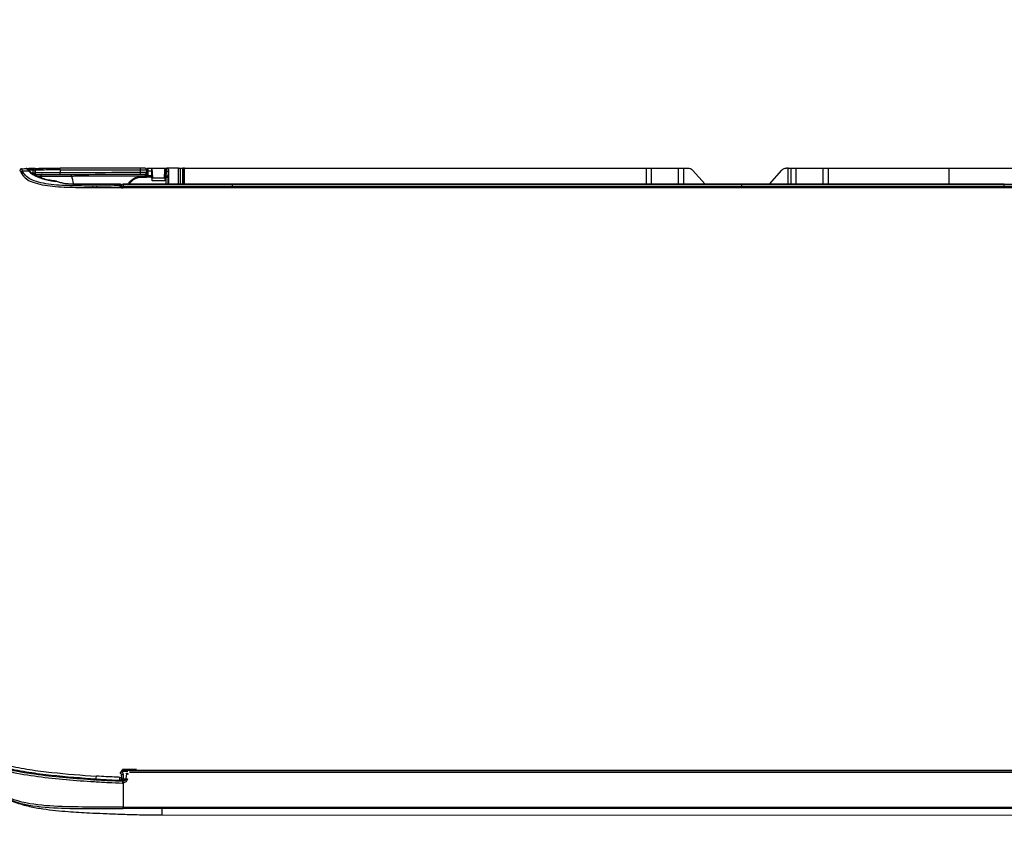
# Model space of a CAD drawing. Header units: millimetres. Extents: x -424979 to 718034, y -72486 to 344972.
# Tile 15 of 256: x 413169 to 414088, y 1553 to 2315. Entities that reach past the tile are written whole.
import ezdxf
from ezdxf import colors
from ezdxf.entities.mleader import LeaderData, LeaderLine
from ezdxf.math import Vec2, Vec3

# ---------------------------------------------------------------- set-up
doc = ezdxf.new("R2010")
doc.units = ezdxf.units.MM
doc.header["$MEASUREMENT"] = 0
doc.layers.add('IS_KLIM Opis_Średnice', color=7, linetype='Continuous', lineweight=9)
doc.layers.add('IS_KLIM_urządzenia', color=3, linetype='Continuous')

# ---------------------------------------------------------------- blocks, each defined once
blk = doc.blocks.new('G$CFEA986A8')
at = {"layer": 'IS_KLIM_urządzenia', "linetype": 'Continuous'}
for p, q in [((53.93, 200.11), (53.93, 200.96)), ((53.93, 199.16), (53.93, 200.11)), ((54.23, 201.26), (55.52, 201.26)), ((54.24, 200.26), (54.24, 199.31)), ((55.48, 200.26), (54.24, 200.26)), ((55.51, 198.89), (55.48, 200.26)), ((55.52, 201.26), (55.54, 201.26)), ((55.54, 201.26), (55.69, 198.26)), ((55.54, 201.26), (59.6, 201.26)), ((59.62, 201.26), (60.17, 201.26)), ((60.06, 200.26), (59.65, 200.26)), ((64.28, 201.26), (65.29, 201.26)), ((65.09, 201.06), (65.09, 200.26)), ((65.09, 200.26), (65.09, 196.29)), ((65.49, 201.26), (65.29, 201.26)), ((65.29, 200.27), (65.29, 201.26)), ((65.29, 200.27), (65.49, 200.27)), ((65.29, 196.29), (65.29, 200.27)), ((65.49, 201.26), (209.47, 201.26)), ((65.49, 201.26), (65.49, 200.27)), ((65.49, 200.27), (65.5, 196.29)), ((65.69, 200.26), (65.69, 201.06)), ((65.7, 196.29), (65.69, 200.26)), ((209.47, 196.29), (209.47, 201.26)), ((209.47, 201.26), (210.97, 201.26)), ((210.97, 201.26), (210.97, 196.29)), ((210.97, 201.26), (219.47, 201.26)), ((219.47, 196.29), (219.47, 201.26)), ((219.47, 201.26), (220.97, 201.26)), ((220.97, 201.26), (220.97, 196.29)), ((220.97, 201.26), (222.34, 201.26)), ((223.82, 200.61), (227.77, 196.29)), ((247.78, 196.29), (251.6, 200.59)), ((253.61, 201.26), (253.09, 201.26)), ((255.91, 201.26), (264.42, 201.26)), ((303.61, 201.26), (507.43, 201.26)), ((46.54, 196.29), (46.54, 196.24)), ((80.5, 196.29), (80.5, 196.24)), ((80.5, 196.24), (80.5, 195.58)), ((239.13, 196.24), (239.13, 196.29)), ((320.84, 196.24), (320.84, 196.29)), ((320.84, 195.58), (320.84, 196.24)), ((46.54, 195.58), (46.54, 195.13)), ((80.5, 195.58), (80.5, 195.13)), ((239.13, 195.13), (239.13, 195.58)), ((278.23, 195.58), (278.23, 195.13)), ((320.84, 195.13), (320.84, 195.58)), ((46.34, 14.13), (46.34, 14)), ((50.7, 14.13), (46.34, 14.13)), ((46.52, 13.99), (46.52, 13.96)), ((46.52, 13.96), (921.55, 13.84)), ((46.52, 13.51), (46.52, 13.96)), ((48, 13.51), (46.52, 13.51)), ((47.59, 12.8), (47.38, 11.3)), ((48.58, 13.7), (919.48, 13.58)), ((919.48, 13.06), (48.58, 13.18)), ((46.54, 9.92), (46.54, 2.46)), ((46.64, 11.21), (47.36, 11.21)), ((46.64, 11.21), (46.64, 10.75)), ((47.11, 10.75), (46.64, 10.75)), ((58.73, 0), (909.33, -0.12)), ((58.74, 2.46), (909.33, 2.34)), ((909.33, 1.87), (58.74, 1.98)), ((58.74, 0), (58.74, 1.98))]:
    blk.add_line(p, q, dxfattribs=at)
for points in [[(37.64, 10.75, 0), (37.64, 10.76, 0), (37.64, 10.76, 0), (37.64, 10.77, 0), (37.64, 10.78, 0), (37.64, 10.79, 0), (37.64, 10.8, 0), (37.64, 10.81, 0), (37.64, 10.82, 0), (37.64, 10.83, 0), (37.64, 10.84, 0), (37.64, 10.84, 0), (37.65, 10.85, 0), (37.65, 10.86, 0), (37.65, 10.87, 0), (37.65, 10.88, 0), (37.65, 10.89, 0), (37.65, 10.9, 0), (37.65, 10.91, 0), (37.65, 10.92, 0), (37.65, 10.92, 0), (37.65, 10.93, 0), (37.65, 10.94, 0), (37.65, 10.95, 0), (37.65, 10.96, 0), (37.65, 10.97, 0), (37.65, 10.98, 0), (37.65, 10.99, 0), (37.65, 11, 0), (37.65, 11, 0), (37.65, 11.01, 0), (37.65, 11.02, 0), (37.65, 11.03, 0), (37.65, 11.04, 0), (37.65, 11.05, 0), (37.65, 11.06, 0), (37.65, 11.07, 0), (37.65, 11.08, 0), (37.65, 11.08, 0), (37.65, 11.09, 0), (37.65, 11.1, 0), (37.65, 11.11, 0), (37.65, 11.12, 0), (37.65, 11.13, 0), (37.66, 11.14, 0), (37.66, 11.15, 0), (37.66, 11.16, 0), (37.66, 11.16, 0), (37.66, 11.17, 0), (37.66, 11.18, 0), (37.66, 11.19, 0)], [(37.72, 10.74, 0), (37.72, 10.75, 0), (37.72, 10.76, 0), (37.72, 10.77, 0), (37.72, 10.78, 0), (37.72, 10.79, 0), (37.72, 10.79, 0), (37.72, 10.8, 0), (37.72, 10.81, 0), (37.72, 10.82, 0), (37.72, 10.83, 0), (37.73, 10.84, 0), (37.73, 10.85, 0), (37.73, 10.86, 0), (37.73, 10.87, 0), (37.73, 10.87, 0), (37.73, 10.88, 0), (37.73, 10.89, 0), (37.73, 10.9, 0), (37.73, 10.91, 0), (37.73, 10.92, 0), (37.73, 10.93, 0), (37.73, 10.94, 0), (37.73, 10.95, 0), (37.73, 10.95, 0), (37.73, 10.96, 0), (37.73, 10.97, 0), (37.73, 10.98, 0), (37.73, 10.99, 0), (37.73, 11, 0), (37.73, 11.01, 0), (37.73, 11.02, 0), (37.73, 11.03, 0), (37.73, 11.03, 0), (37.73, 11.04, 0), (37.73, 11.05, 0), (37.73, 11.06, 0), (37.73, 11.07, 0), (37.73, 11.08, 0), (37.73, 11.09, 0), (37.73, 11.1, 0), (37.73, 11.11, 0), (37.73, 11.11, 0), (37.73, 11.12, 0), (37.73, 11.13, 0), (37.74, 11.14, 0), (37.74, 11.15, 0), (37.74, 11.16, 0), (37.74, 11.17, 0), (37.74, 11.18, 0), (37.74, 11.19, 0)]]:
    blk.add_polyline3d(points, dxfattribs=at)
at = {"layer": 'IS_KLIM_urządzenia', "linetype": 'Continuous', "extrusion": (0, 0, -1)}
for centre, radius, start, end in [((-18.69, 199.74), 0.5, 182.0496, 269.8), ((-54.23, 200.96), 0.3, 0, 90), ((-222.34, 199.26), 2, 90, 137.5532), ((-253.09, 199.26), 2, 41.5986, 90), ((-45.54, 195.79), 0.5, 90, 180), ((-46.54, 195.79), 0.5, 0, 90), ((-46.64, 11.25), 0.5, 270, 357), ((-46.39, 11.44), 1, 188, 264.2856), ((-46.39, 11.42), 1.5, 188, 264.2856)]:
    blk.add_arc(centre, radius, start, end, dxfattribs=at)
at = {"layer": 'IS_KLIM_urządzenia', "linetype": 'Continuous'}
for centre, radius, start, end in [((18.72, 200.56), 0.5, 357.7294, 89), ((65.29, 201.06), 0.2, 90, 179.94), ((65.49, 201.06), 0.2, 0.06, 90), ((25.66, 196.65), 0.5, 72.0675, 83.6302), ((48.11, 12.87), 0.5, 160.3327, 163.928), ((45.54, 11.27), 0.5, 267.736, 0)]:
    blk.add_arc(centre, radius, start, end, dxfattribs=at)
for centre, major_axis, ratio, start_param, end_param in [((14.93, 200.53), (-0.026, 0.499), 0.9983, 0, 1.502362), ((15.36, 199.79), (0.457, 0.203), 0.909388, 1.232542, 2.687909), ((16.45, 200.61), (0.144, 0.479), 0.997743, 0.012939, 0.345034), ((16.95, 200.59), (-0.009, -0.5), 0.866632, 1.552217, 3.141593), ((17.2, 199.87), (0.375, 0.331), 0.874767, 6.258498, 7.242676), ((18.12, 200.57), (-0.009, -0.5), 0.86661, 1.552873, 3.141593), ((18.08, 199.73), (-0.002, 0.5), 0.86639, 4.116092, 4.679302), ((21.31, 198.76), (-0.002, 0.49), 0.738248, 0, 1.638372), ((26.9, 199.77), (0.002, -0.5), 0.034879, 0, 1.57242), ((26.93, 200.73), (0, 0.5), 0.034873, 4.714126, 6.335137), ((26.98, 200.73), (0, -0.5), 0.034873, 1.572542, 3.193553), ((51.98, 200.73), (0, -0.5), 0.034873, 1.572542, 3.193984), ((51.98, 199.85), (0.002, -0.5), 0.034879, 0, 1.57242), ((53.41, 199.86), (0.002, -0.5), 0.988846, 0, 1.567605), ((53.43, 199.83), (-0.5, 0), 0.97477, 1.576144, 3.141593), ((54.23, 200.11), (-0.3, 0), 0.500503, 4.682189, 6.283185), ((54.23, 199.16), (-0.3, 0), 0.500503, 4.682189, 6.283185), ((60.06, 200.01), (-0.499, 0.025), 0.499537, 3.242371, 4.737227), ((60.17, 200.76), (0, 0.5), 0.996195, 4.713166, 6.283185), ((65.29, 200.26), (0.2, 0), 0.005236, 1.570788, 3.141593), ((65.49, 200.26), (0.2, 0), 0.005236, 0, 1.570791), ((25.66, 196.65), (0.055, 0.497), 0.256635, 6.28316, 6.727423), ((25.66, 196.65), (-0.154, -0.476), 0.571177, 3.141593, 3.672186), ((30.87, 195.79), (0, 0.5), 0.010876, 0, 0.428815), ((45.54, 195.79), (0, 0.5), 0.009623, 0, 0.426438), ((45.54, 195.79), (-0.5, 0), 0.910452, 3.141593, 4.716369), ((46.54, 195.79), (-0.5, 0), 0.894842, 4.712389, 6.283185), ((52.33, 198.36), (0, 0.3), 0.034873, 4.714134, 6.283185), ((53.43, 198.86), (-0.5, 0), 0.003693, 1.579523, 2.534048), ((53.43, 198.36), (0, 0.3), 0.034873, 4.714134, 6.283185), ((53.65, 198.39), (0.084, -0.288), 0.033955, 1.562656, 3.141593), ((54.11, 198.74), (-0.256, 0.157), 0.454954, 4.950735, 6.283185), ((59.99, 198.58), (-0.499, 0.025), 0.499537, 3.242371, 4.737227), ((59.98, 198.33), (0.5, 0), 0.001724, 0.087267, 1.535915), ((45.54, 195.22), (-0.5, 0), 0.910238, 3.141593, 4.716614), ((45.54, 195.22), (-0.001, 0.5), 0.004977, 0.42694, 1.572622), ((45.54, 195.22), (-0.5, 0), 0.001837, 1.565823, 3.141593), ((46.54, 195.13), (-0.5, 0), 0.894842, 4.712389, 6.283185), ((46.54, 195.13), (-0.5, 0), 0.001524, 0, 1.570796), ((45.52, 13.53), (0.02, 0.5), 1, 3.141593, 4.708057), ((45.52, 13.53), (-0.02, -0.5), 0.999999, 0, 1.547993), ((45.57, 13.52), (-0.02, -0.5), 0.955746, 0, 1.547846), ((46.52, 13.46), (0.5, -0.017), 0.998628, 1.605655, 3.113607), ((46.52, 13.46), (-0.5, 0.017), 0.093825, 4.715665, 5.983293), ((46.57, 12.58), (0.499, 0.026), 0.09496, 3.141593, 4.707412), ((48.08, 12.73), (0.495, -0.07), 0.051828, 3.141593, 4.719673), ((48.11, 12.87), (0.48, -0.138), 0.050296, 3.141584, 4.726878), ((39.42, 10.08), (0.996, -0.087), 0.841749, 1.62689, 2.181571), ((45.54, 11.73), (0.5, 0), 0.093428, 4.788501, 6.283185), ((46.64, 11.25), (0.499, 0.026), 0.096366, 3.141593, 4.707339), ((46.39, 9.94), (0, -0.5), 0.000142, 3.141593, 4.764749), ((46.54, 9.95), (0.05, -0.498), 0.005219, 3.141593, 4.764488), ((47.87, 11.23), (0.495, -0.07), 0.051828, 3.141593, 4.719673), ((46.54, 2.49), (0, 0.5), 0.000013, 3.173368, 4.660029)]:
    blk.add_ellipse(centre, major_axis=major_axis, ratio=ratio, start_param=start_param, end_param=end_param, dxfattribs=at)
at = {"layer": 'IS_KLIM_urządzenia', "linetype": 'Continuous', "extrusion": (0, 0, -1)}
for centre, major_axis, ratio, start_param, end_param in [((53.44, 199.31), (0.771, -0.214), 1, 6.012747, 6.56354), ((54.23, 199.26), (0, -2), 0.005231, 3.141593, 4.188473), ((55.62, 199.26), (0.11, -2), 0.052397, 2.097475, 3.144355), ((53.43, 199.16), (0.479, -0.142), 1, 5.994256, 6.545048), ((48.58, 12.65), (-0.13, -1.08), 0.917565, 1.59215, 1.795783), ((-21.42, 382.85), (-1476.17, -4886.86), 0.031997, 4.778832, 4.778918), ((7.64, 474.84), (-1862.82, -6167.7), 0.025163, 4.780022, 4.78009), ((5.18, 514.21), (-1939.65, -6425.41), 0.026246, 4.782823, 4.782889)]:
    blk.add_ellipse(centre, major_axis=major_axis, ratio=ratio, start_param=start_param, end_param=end_param, dxfattribs=at)
at = {"layer": 'IS_KLIM_urządzenia', "linetype": 'Continuous'}
for points, degree in [([(14.29, 200.54), (14.32, 200.54), (14.34, 200.54), (14.43, 200.54)], 3), ([(14.43, 200.54), (14.51, 200.54), (14.64, 200.28), (14.86, 199.79)], 3), ([(15.33, 200.25), (15.11, 200.77), (14.98, 201.04), (14.91, 201.03)], 3), ([(16.59, 201.08), (16.51, 201.13), (16.41, 201.1)], 2), ([(16.41, 201.11), (16.42, 201.11), (16.42, 201.11), (16.42, 201.11)], 3), ([(16.42, 201.11), (16.51, 201.08), (16.77, 200.81), (17.18, 200.33)], 3), ([(16.54, 201.09), (16.65, 201.09), (16.79, 201.09), (16.96, 201.09)], 3), ([(16.96, 201.09), (17.35, 201.08), (17.74, 201.07), (18.12, 201.07)], 3), ([(17.18, 200.33), (18.51, 198.82), (21.65, 197.56), (25.65, 197.11)], 3), ([(17.7, 200.1), (17.59, 200.2)], 1), ([(18.11, 199.72), (18.24, 199.72), (18.38, 199.72), (18.52, 199.72)], 3), ([(18.52, 199.72), (18.96, 199.72), (19.18, 199.72), (19.18, 199.72)], 3), ([(19.22, 200.54), (19.22, 200.54), (18.99, 200.54), (18.55, 200.55)], 3), ([(19.16, 199.01), (19.17, 199.25), (19.18, 199.48), (19.18, 199.72)], 3), ([(19.18, 199.72), (19.18, 199.48), (19.17, 199.24), (19.16, 199)], 3), ([(19.18, 199.72), (19.19, 199.99), (19.2, 200.26), (19.22, 200.54)], 3), ([(19.22, 200.54), (19.21, 200.31), (19.2, 200.08), (19.19, 199.85)], 3), ([(19.19, 199.85), (19.19, 199.92), (19.19, 199.98), (19.2, 200.05)], 3), ([(26.99, 200.73), (26.98, 200.73), (26.97, 200.73), (26.95, 200.73)], 3), ([(51.98, 201.23), (43.65, 201.23), (35.31, 201.23), (26.98, 201.23)], 3), ([(52, 199.85), (52, 200.15), (52, 200.44), (52, 200.73)], 3), ([(53.41, 199.36), (53.43, 199.36), (53.43, 199.35), (53.43, 199.35)], 3), ([(53.93, 200.66), (53.93, 200.47), (53.93, 200.29), (53.93, 200.11)], 3), ([(59.45, 198.26), (59.5, 199.26), (59.55, 200.26), (59.6, 201.26)], 3), ([(59.6, 201.26), (59.6, 201.26), (59.61, 201.26), (59.62, 201.26)], 3), ([(59.65, 200.26), (59.64, 199.78), (59.63, 199.29), (59.62, 198.81)], 3), ([(60.17, 201.26), (60.17, 201.26), (60.18, 201.26), (60.18, 201.26)], 3), ([(60.68, 200.76), (60.67, 200.76), (60.67, 200.76), (60.67, 200.76)], 3), ([(60.68, 200.76), (60.68, 199.27), (60.68, 197.78), (60.68, 196.29)], 3), ([(63.8, 196.29), (63.8, 197.95), (63.8, 199.6), (63.8, 201.26)], 3), ([(63.8, 201.26), (63.96, 201.26), (64.12, 201.26), (64.28, 201.26)], 3), ([(64.28, 201.26), (64.28, 199.6), (64.28, 197.95), (64.28, 196.29)], 3), ([(253.61, 196.29), (253.61, 197.95), (253.61, 199.6), (253.61, 201.26)], 3), ([(254.48, 196.29), (254.48, 197.95), (254.48, 199.6), (254.48, 201.26)], 3), ([(254.48, 201.26), (254.96, 201.26), (255.43, 201.26), (255.91, 201.26)], 3), ([(255.91, 201.26), (255.91, 199.6), (255.91, 197.95), (255.91, 196.29)], 3), ([(264.42, 196.29), (264.42, 197.95), (264.42, 199.6), (264.42, 201.26)], 3), ([(264.42, 201.26), (264.93, 201.26), (265.45, 201.26), (265.97, 201.26)], 3), ([(265.97, 201.26), (265.97, 196.29)], 1), ([(303.61, 201.26), (303.61, 196.29)], 1), ([(20.98, 198.71), (21.01, 198.72), (21.06, 198.72), (21.11, 198.73)], 3), ([(21.06, 198.72), (21.08, 198.53), (21.1, 198.34), (21.12, 198.15)], 3), ([(25.72, 197.16), (25.22, 197.23)], 1), ([(30.87, 196.25), (28.93, 196.25), (27.16, 196.62), (25.65, 197.11)], 3), ([(25.81, 197.13), (26.03, 197.06), (26.25, 196.99), (26.47, 196.93)], 3), ([(25.81, 197.13), (27.26, 196.66), (29, 196.29), (30.87, 196.29)], 3), ([(28.66, 196.46), (28.68, 196.45), (28.7, 196.45), (28.72, 196.45)], 3), ([(30.48, 198.77), (30.48, 198.78), (30.48, 198.78), (30.48, 198.78)], 3), ([(31.12, 196.41), (30.98, 197.21), (30.77, 198), (30.48, 198.77)], 3), ([(80.5, 196.24), (69.18, 196.24), (57.86, 196.24), (46.54, 196.24)], 3), ([(53.43, 198.66), (53.48, 198.66), (53.52, 198.66), (53.57, 198.68)], 3), ([(53.67, 198.39), (53.59, 198.37), (53.52, 198.36), (53.44, 198.36)], 3), ([(55.53, 198.39), (54.91, 198.39), (54.29, 198.39), (53.67, 198.39)], 3), ([(54.12, 198.89), (54.58, 198.89), (55.05, 198.89), (55.51, 198.89)], 3), ([(60, 198.33), (59.87, 198.32), (59.73, 198.31), (59.6, 198.3)], 3), ([(59.99, 198.83), (59.86, 198.82), (59.74, 198.81), (59.62, 198.81)], 3), ([(60, 196.29), (60, 196.97), (60, 197.65), (60, 198.33)], 3), ([(60.48, 198.33), (60.48, 197.65), (60.48, 196.97), (60.48, 196.29)], 3), ([(239.13, 196.24), (186.25, 196.24), (133.37, 196.24), (80.5, 196.24)], 3), ([(239.13, 196.29), (266.37, 196.29), (293.61, 196.29), (320.84, 196.29)], 3), ([(320.84, 196.24), (293.61, 196.24), (266.37, 196.24), (239.13, 196.24)], 3), ([(239.13, 195.58), (239.13, 195.8), (239.13, 196.02), (239.13, 196.24)], 3), ([(320.84, 196.29), (322.84, 196.29), (324.84, 196.29), (326.83, 196.29)], 3), ([(38.27, 195.65), (37.85, 195.65), (37.44, 195.65), (37.02, 195.65)], 3), ([(37.02, 195.19), (37.02, 195.19), (37.03, 195.19), (37.04, 195.19)], 3), ([(45.54, 195.68), (43.12, 195.67), (40.69, 195.66), (38.27, 195.65)], 3), ([(38.27, 195.65), (38.27, 195.57), (38.27, 195.39), (38.27, 195.2)], 3), ([(38.27, 195.2), (40.7, 195.21), (43.12, 195.22), (45.54, 195.22)], 3), ([(46.04, 195.22), (46.04, 195.41), (46.04, 195.6), (46.04, 195.79)], 3), ([(46.04, 195.13), (46.04, 195.16), (46.04, 195.19), (46.04, 195.22)], 3), ([(46.54, 195.58), (57.86, 195.58), (69.18, 195.58), (80.5, 195.58)], 3), ([(50.72, 195.13), (49.33, 195.13), (47.93, 195.13), (46.54, 195.13)], 3), ([(80.5, 195.13), (70.57, 195.13), (60.65, 195.13), (50.72, 195.13)], 3), ([(80.5, 195.58), (133.37, 195.58), (186.25, 195.58), (239.13, 195.58)], 3), ([(239.13, 195.13), (186.25, 195.13), (133.37, 195.13), (80.5, 195.13)], 3), ([(239.13, 195.58), (252.17, 195.58), (265.2, 195.58), (278.23, 195.58)], 3), ([(278.23, 195.13), (265.2, 195.13), (252.17, 195.13), (239.13, 195.13)], 3), ([(320.84, 195.58), (322.84, 195.58), (324.84, 195.58), (326.83, 195.58)], 3), ([(326.83, 195.13), (324.84, 195.13), (322.84, 195.13), (320.84, 195.13)], 3), ([(16.78, 13.3), (16.75, 13.18), (16.72, 13.05), (16.69, 12.93)], 3), ([(46.34, 14.13), (46.34, 14.13), (46.34, 14.13), (46.34, 14.13)], 3), ([(46.52, 13.51), (46.52, 13.49), (46.52, 13.47), (46.52, 13.45)], 3), ([(38.2, 11.15), (38.2, 11.15), (38.23, 11.58), (38.26, 12.08)], 3), ([(38.51, 11.12), (38.5, 11.02), (38.49, 10.92), (38.48, 10.82)], 3), ([(39.02, 11.1), (39.26, 11.09), (39.51, 11.07), (39.75, 11.06)], 3), ([(43.76, 10.85), (44.25, 10.85), (44.75, 10.84), (45.24, 10.83)], 3), ([(46.39, 10.83), (46.18, 10.83), (45.97, 10.83), (45.75, 10.83)], 3), ([(46.49, 10.45), (46.45, 10.45), (46.42, 10.44), (46.39, 10.44)], 3), ([(46.54, 2.46), (50.6, 2.46), (54.67, 2.46), (58.74, 2.46)], 3), ([(58.74, 2.46), (58.74, 2.21), (58.74, 1.99), (58.74, 1.98)], 3)]:
    blk.add_open_spline(points, degree=degree, dxfattribs=at)
for points, knots in [([(14.91, 201.03), (14.8, 201.03), (14.8, 201.03), (14.72, 201.02), (14.69, 201.02), (14.69, 201.02)], [0, 0, 0, 0, 0.500965, 0.500965, 1, 1, 1, 1]), ([(14.86, 199.79), (15.27, 198.9), (15.97, 198.03), (18.72, 196.62), (20.82, 196.12), (25.21, 195.49), (27.58, 195.36), (32.29, 195.23), (34.65, 195.19), (37.02, 195.19)], [0, 0, 0, 0, 0.25, 0.25, 0.5, 0.5, 0.75, 0.75, 1, 1, 1, 1]), ([(14.91, 201.03), (15.24, 201.05), (15.57, 201.07), (16.08, 201.09), (16.24, 201.1), (16.41, 201.11)], [0, 0, 0, 0, 0.665624, 0.665624, 1, 1, 1, 1]), ([(17.18, 200.33), (16.78, 200.31), (16.38, 200.3), (15.77, 200.27), (15.55, 200.26), (15.33, 200.25)], [0, 0, 0, 0, 0.64643, 0.64643, 1, 1, 1, 1]), ([(37.02, 195.65), (34.71, 195.64), (32.4, 195.69), (27.8, 195.82), (25.48, 195.94), (21.18, 196.55), (19.11, 197.06), (16.41, 198.49), (15.73, 199.37), (15.33, 200.25)], [0, 0, 0, 0, 0.25, 0.25, 0.5, 0.5, 0.75, 0.75, 1, 1, 1, 1]), ([(17.58, 200.19), (17.53, 200.24), (17.28, 200.53), (17.02, 200.81), (16.81, 200.97), (16.69, 201.07), (16.57, 201.09), (16.54, 201.1)], [0, 0, 0, 0, 0.095996, 0.59266, 0.84646, 0.967214, 1, 1, 1, 1]), ([(19.22, 201.14), (18.71, 201.12), (17.99, 201.09), (17.43, 201.08), (17.25, 201.08)], [0, 0, 0, 0, 0.627909, 1, 1, 1, 1]), ([(18.55, 200.55), (18.38, 200.55), (18.22, 200.56), (17.83, 200.56), (17.6, 200.57), (17.38, 200.57)], [0, 0, 0, 0, 0.427577, 0.427577, 1, 1, 1, 1]), ([(25.22, 197.23), (24.9, 197.26), (23.92, 197.39), (22.4, 197.73), (20.73, 198.24), (19.32, 198.86), (18.3, 199.5), (17.85, 199.92), (17.7, 200.1)], [0, 0, 0, 0, 0.087973, 0.275439, 0.466673, 0.659321, 0.855696, 1, 1, 1, 1]), ([(18.12, 201.07), (18.26, 201.06), (18.38, 201.06), (18.64, 201.06), (18.72, 201.06), (18.72, 201.06)], [0, 0, 0, 0, 0.352743, 0.352743, 1, 1, 1, 1]), ([(18.52, 199.72), (18.52, 199.8), (18.52, 199.88), (18.53, 200.16), (18.54, 200.35), (18.55, 200.55)], [0, 0, 0, 0, 0.293814, 0.293814, 1, 1, 1, 1]), ([(18.72, 201.06), (18.72, 201.06), (19.6, 201.08), (22.63, 201.19), (24.74, 201.23), (26.93, 201.23)], [0, 0, 0, 0, 0.5, 0.5, 1, 1, 1, 1]), ([(19.17, 199.24), (19.58, 199.24), (20.23, 199.24), (22.58, 199.25), (24.7, 199.26), (26.9, 199.27)], [0, 0, 0, 0, 0.359642, 0.359642, 1, 1, 1, 1]), ([(19.22, 200.54), (19.21, 200.34), (19.2, 200.13), (19.19, 199.86), (19.19, 199.79), (19.18, 199.72)], [0, 0, 0, 0, 0.736288, 0.736288, 1, 1, 1, 1]), ([(26.91, 199.77), (24.85, 199.75), (22.86, 199.74), (20.02, 199.72), (19.18, 199.72), (19.18, 199.72)], [0, 0, 0, 0, 0.5, 0.5, 1, 1, 1, 1]), ([(19.22, 201.14), (19.58, 201.15), (20.3, 201.17), (21.53, 201.2), (23.05, 201.22), (24.87, 201.23), (26.28, 201.23), (26.98, 201.23)], [0, 0, 0, 0, 0.163195, 0.329907, 0.49928, 0.750989, 1, 1, 1, 1]), ([(26.95, 200.73), (24.89, 200.73), (22.89, 200.68), (20.05, 200.57), (19.22, 200.54), (19.22, 200.54)], [0, 0, 0, 0, 0.5, 0.5, 1, 1, 1, 1]), ([(21.11, 198.73), (21.11, 198.75), (21.11, 198.77), (21.11, 198.81), (21.11, 198.83), (21.11, 198.89), (21.12, 198.93), (21.14, 199.02), (21.15, 199.07), (21.18, 199.15), (21.2, 199.18), (21.24, 199.23), (21.27, 199.24), (21.29, 199.25), (21.3, 199.25), (21.3, 199.25)], [0, 0, 0, 0, 0.079375, 0.079375, 0.152142, 0.152142, 0.308093, 0.308093, 0.533795, 0.533795, 0.744603, 0.744603, 0.955402, 0.955402, 1, 1, 1, 1]), ([(26.9, 199.27), (27.23, 199.27), (27.56, 199.27), (29.23, 199.27), (30.56, 199.28), (37.22, 199.3), (42.55, 199.32), (49.25, 199.34), (50.62, 199.35), (51.98, 199.35)], [0, 0, 0, 0, 0.039838, 0.039838, 0.199192, 0.199192, 0.836607, 0.836607, 1, 1, 1, 1]), ([(26.95, 200.73), (26.95, 200.72), (26.95, 200.7), (26.94, 200.38), (26.92, 200.07), (26.91, 199.77)], [0, 0, 0, 0, 0.050907, 0.050907, 1, 1, 1, 1]), ([(52, 199.85), (51.67, 199.85), (51.33, 199.85), (49.67, 199.85), (48.33, 199.84), (41.67, 199.82), (36.34, 199.8), (29.65, 199.78), (28.28, 199.77), (26.91, 199.77)], [0, 0, 0, 0, 0.039838, 0.039838, 0.199192, 0.199192, 0.836607, 0.836607, 1, 1, 1, 1]), ([(26.99, 200.73), (27.33, 200.73), (27.66, 200.73), (29.33, 200.73), (30.66, 200.73), (37.32, 200.73), (42.65, 200.73), (49.32, 200.73), (50.66, 200.73), (52, 200.73)], [0, 0, 0, 0, 0.039967, 0.039967, 0.199835, 0.199835, 0.839306, 0.839306, 1, 1, 1, 1]), ([(30.48, 198.78), (30.48, 198.84), (30.48, 198.89), (30.48, 199), (30.48, 199.05), (30.48, 199.14), (30.48, 199.17), (30.48, 199.23), (30.48, 199.25), (30.49, 199.27), (30.49, 199.28), (30.49, 199.28), (30.49, 199.28), (30.49, 199.28)], [0, 0, 0, 0, 0.215384, 0.215384, 0.430768, 0.430768, 0.646164, 0.646164, 0.861588, 0.861588, 0.968092, 0.968092, 1, 1, 1, 1]), ([(53.93, 200.67), (53.93, 200.68), (53.93, 200.75), (53.89, 200.86), (53.81, 200.99), (53.72, 201.07), (53.63, 201.12), (53.56, 201.15), (53.47, 201.17), (53.32, 201.19), (53.02, 201.21), (52.48, 201.23), (52.05, 201.23), (51.82, 201.23), (51.78, 201.23)], [0, 0, 0, 0, 0.008737, 0.069232, 0.117614, 0.159413, 0.196322, 0.230426, 0.272625, 0.360337, 0.57868, 0.76722, 0.964188, 1, 1, 1, 1]), ([(51.98, 199.35), (52.17, 199.35), (52.36, 199.35), (52.68, 199.36), (52.83, 199.36), (53.07, 199.36), (53.18, 199.36), (53.34, 199.36), (53.39, 199.36), (53.41, 199.36)], [0, 0, 0, 0, 0.270422, 0.270422, 0.513615, 0.513615, 0.756808, 0.756808, 1, 1, 1, 1]), ([(52, 200.73), (52.12, 200.73), (52.25, 200.73), (52.58, 200.73), (52.8, 200.73), (53.18, 200.72), (53.35, 200.71), (53.63, 200.7), (53.74, 200.69), (53.89, 200.68), (53.93, 200.67), (53.93, 200.66)], [0, 0, 0, 0, 0.119883, 0.119883, 0.339691, 0.339691, 0.55974, 0.55974, 0.779888, 0.779888, 1, 1, 1, 1]), ([(53.91, 199.86), (53.87, 199.86), (53.8, 199.86), (53.59, 199.86), (53.45, 199.86), (53.12, 199.86), (52.93, 199.86), (52.5, 199.86), (52.25, 199.85), (52, 199.85)], [0, 0, 0, 0, 0.243193, 0.243193, 0.486385, 0.486385, 0.729578, 0.729578, 1, 1, 1, 1]), ([(53.43, 199.35), (53.43, 199.33), (53.43, 199.31), (53.43, 199.25), (53.43, 199.21), (53.43, 199.13), (53.43, 199.07), (53.43, 198.97), (53.43, 198.91), (53.43, 198.86)], [0, 0, 0, 0, 0.251437, 0.251437, 0.502865, 0.502865, 0.754279, 0.754279, 1, 1, 1, 1]), ([(59.65, 200.26), (59.66, 200.45), (59.66, 200.63), (59.66, 200.92), (59.65, 201.04), (59.64, 201.21), (59.63, 201.26), (59.62, 201.26)], [0, 0, 0, 0, 0.320954, 0.320954, 0.641904, 0.641904, 1, 1, 1, 1]), ([(59.99, 198.83), (60, 199.08), (60.01, 199.33), (60.04, 199.8), (60.05, 200.03), (60.06, 200.26)], [0, 0, 0, 0, 0.522709, 0.522709, 1, 1, 1, 1]), ([(60.06, 200.26), (60.07, 200.47), (60.08, 200.67), (60.1, 200.96), (60.11, 201.07), (60.14, 201.22), (60.16, 201.26), (60.17, 201.26)], [0, 0, 0, 0, 0.353708, 0.353708, 0.676927, 0.676927, 1, 1, 1, 1]), ([(63.8, 201.26), (62.76, 201.26), (61.72, 201.26), (60.66, 201.26), (60.64, 201.26), (60.48, 201.26), (60.33, 201.26), (60.18, 201.26)], [0, 0, 0, 0, 0.863472, 0.863472, 0.877231, 0.877231, 1, 1, 1, 1]), ([(60.56, 200.01), (60.54, 199.72), (60.53, 199.43), (60.5, 198.96), (60.49, 198.77), (60.48, 198.58)], [0, 0, 0, 0, 0.604042, 0.604042, 1, 1, 1, 1]), ([(60.67, 200.76), (60.65, 200.76), (60.64, 200.73), (60.61, 200.62), (60.6, 200.54), (60.57, 200.31), (60.56, 200.17), (60.56, 200.01)], [0, 0, 0, 0, 0.323211, 0.323211, 0.646457, 0.646457, 1, 1, 1, 1]), ([(253.61, 201.26), (253.87, 201.26), (254.14, 201.26), (254.43, 201.26), (254.45, 201.26), (254.48, 201.26)], [0, 0, 0, 0, 0.911049, 0.911049, 1, 1, 1, 1]), ([(265.97, 201.26), (266.02, 201.26), (266.06, 201.26), (270.28, 201.26), (274.45, 201.26), (286.95, 201.26), (295.28, 201.26), (303.61, 201.26)], [0, 0, 0, 0, 0.003771, 0.003771, 0.335869, 0.335869, 1, 1, 1, 1]), ([(19.71, 198.73), (19.85, 198.73), (20, 198.72), (20.4, 198.72), (20.63, 198.72), (20.94, 198.72)], [0, 0, 0, 0, 0.37651, 0.37651, 1, 1, 1, 1]), ([(20.94, 198.72), (20.95, 198.72), (20.96, 198.72), (20.97, 198.72), (20.97, 198.72), (20.97, 198.72), (20.97, 198.72), (20.97, 198.71), (20.97, 198.71), (20.97, 198.71), (20.97, 198.71), (20.98, 198.71), (20.98, 198.71), (20.98, 198.71)], [0, 0, 0, 0, 0.615634, 0.615634, 0.835116, 0.835116, 0.937229, 0.937229, 0.970666, 0.970666, 0.991316, 0.991316, 1, 1, 1, 1]), ([(21.06, 198.72), (22.51, 198.73), (24.09, 198.74), (27.27, 198.76), (28.87, 198.77), (30.48, 198.77)], [0, 0, 0, 0, 0.5, 0.5, 1, 1, 1, 1]), ([(30.48, 198.78), (30.81, 198.78), (31.14, 198.78), (32.81, 198.79), (34.14, 198.79), (40.81, 198.82), (46.14, 198.83), (52.13, 198.86), (52.78, 198.86), (53.43, 198.86)], [0, 0, 0, 0, 0.043508, 0.043508, 0.217737, 0.217737, 0.914651, 0.914651, 1, 1, 1, 1]), ([(30.87, 196.29), (34.81, 196.29), (38.74, 196.29), (43.63, 196.29), (44.58, 196.29), (45.54, 196.29)], [0, 0, 0, 0, 0.804889, 0.804889, 1, 1, 1, 1]), ([(45.54, 196.25), (45.37, 196.25), (45.2, 196.25), (43.71, 196.25), (42.37, 196.25), (37.65, 196.25), (34.26, 196.25), (30.87, 196.25)], [0, 0, 0, 0, 0.033958, 0.033958, 0.30672, 0.30672, 1, 1, 1, 1]), ([(45.54, 196.25), (45.54, 196.11), (45.54, 195.97), (45.54, 195.78), (45.54, 195.73), (45.54, 195.68)], [0, 0, 0, 0, 0.728288, 0.728288, 1, 1, 1, 1]), ([(46.54, 196.29), (46.71, 196.29), (46.87, 196.29), (48.37, 196.29), (49.71, 196.29), (56.37, 196.29), (61.71, 196.29), (71.52, 196.29), (76.01, 196.29), (80.5, 196.29)], [0, 0, 0, 0, 0.014724, 0.014724, 0.13252, 0.13252, 0.603704, 0.603704, 1, 1, 1, 1]), ([(46.54, 196.24), (46.54, 196.09), (46.54, 195.94), (46.54, 195.72), (46.54, 195.65), (46.54, 195.58)], [0, 0, 0, 0, 0.674851, 0.674851, 1, 1, 1, 1]), ([(48.08, 196.29), (48.28, 196.62), (48.52, 196.92), (49.71, 198.11), (51.01, 198.66), (52.33, 198.66)], [0, 0, 0, 0, 0.226904, 0.226904, 1, 1, 1, 1]), ([(52.34, 198.36), (51.1, 198.36), (49.89, 197.85), (48.81, 196.78), (48.63, 196.55), (48.46, 196.31)], [0, 0, 0, 0, 0.807469, 0.807469, 1, 1, 1, 1]), ([(52.33, 198.66), (52.53, 198.66), (52.73, 198.66), (53.1, 198.66), (53.26, 198.66), (53.43, 198.66)], [0, 0, 0, 0, 0.545123, 0.545123, 1, 1, 1, 1]), ([(53.44, 198.36), (53.24, 198.36), (53.04, 198.36), (52.67, 198.36), (52.51, 198.36), (52.34, 198.36)], [0, 0, 0, 0, 0.545123, 0.545123, 1, 1, 1, 1]), ([(53.86, 198.9), (53.85, 198.88), (53.84, 198.87), (53.8, 198.82), (53.77, 198.79), (53.73, 198.76), (53.72, 198.75), (53.67, 198.72), (53.62, 198.69), (53.57, 198.68)], [0, 0, 0, 0, 0.160482, 0.160482, 0.52212, 0.52212, 0.58886, 0.58886, 1, 1, 1, 1]), ([(53.67, 198.39), (53.75, 198.43), (53.83, 198.48), (53.97, 198.62), (54.03, 198.71), (54.09, 198.82), (54.11, 198.86), (54.12, 198.89)], [0, 0, 0, 0, 0.391531, 0.391531, 0.834377, 0.834377, 1, 1, 1, 1]), ([(55.51, 198.89), (55.51, 198.79), (55.51, 198.68), (55.52, 198.51), (55.52, 198.45), (55.53, 198.39)], [0, 0, 0, 0, 0.64422, 0.64422, 1, 1, 1, 1]), ([(55.59, 197.26), (55.57, 197.59), (55.55, 197.93), (55.53, 198.3), (55.53, 198.35), (55.53, 198.39)], [0, 0, 0, 0, 0.885108, 0.885108, 1, 1, 1, 1]), ([(55.59, 197.26), (55.58, 197.37), (55.58, 197.49), (55.57, 197.7), (55.57, 197.8), (55.56, 197.97), (55.57, 198.05), (55.57, 198.17), (55.57, 198.21), (55.58, 198.25), (55.58, 198.26), (55.59, 198.26)], [0, 0, 0, 0, 0.214139, 0.214139, 0.428302, 0.428302, 0.642148, 0.642148, 0.856248, 0.856248, 1, 1, 1, 1]), ([(55.59, 198.26), (56.25, 198.26), (56.92, 198.26), (58.24, 198.26), (58.89, 198.26), (59.55, 198.26)], [0, 0, 0, 0, 0.504617, 0.504617, 1, 1, 1, 1]), ([(59.55, 197.26), (58.88, 197.26), (58.22, 197.26), (56.9, 197.26), (56.24, 197.26), (55.59, 197.26)], [0, 0, 0, 0, 0.504597, 0.504597, 1, 1, 1, 1]), ([(59.6, 198.3), (59.6, 198.29), (59.6, 198.27), (59.58, 197.93), (59.57, 197.59), (59.55, 197.26)], [0, 0, 0, 0, 0.042191, 0.042191, 1, 1, 1, 1]), ([(59.55, 198.26), (59.55, 198.26), (59.56, 198.24), (59.57, 198.17), (59.57, 198.11), (59.57, 197.97), (59.57, 197.89), (59.57, 197.7), (59.56, 197.59), (59.56, 197.41), (59.55, 197.34), (59.55, 197.26)], [0, 0, 0, 0, 0.214776, 0.214776, 0.429554, 0.429554, 0.644336, 0.644336, 0.859321, 0.859321, 1, 1, 1, 1]), ([(59.6, 198.3), (59.61, 198.42), (59.61, 198.53), (59.62, 198.7), (59.62, 198.75), (59.62, 198.81)], [0, 0, 0, 0, 0.65065, 0.65065, 1, 1, 1, 1]), ([(59.99, 198.83), (59.99, 198.75), (59.99, 198.67), (59.99, 198.51), (60, 198.42), (60, 198.33), (60, 198.33), (60, 198.33)], [0, 0, 0, 0, 0.501708, 0.501708, 0.983156, 0.983156, 1, 1, 1, 1]), ([(60.48, 198.33), (60.48, 198.34), (60.48, 198.35), (60.48, 198.39), (60.48, 198.42), (60.48, 198.5), (60.48, 198.54), (60.48, 198.58)], [0, 0, 0, 0, 0.109897, 0.109897, 0.498525, 0.498525, 1, 1, 1, 1]), ([(80.5, 196.29), (94.71, 196.29), (108.92, 196.29), (161.8, 196.29), (200.47, 196.29), (239.13, 196.29)], [0, 0, 0, 0, 0.268807, 0.268807, 1, 1, 1, 1]), ([(37.02, 195.65), (37.02, 195.62), (37.02, 195.58), (37.02, 195.52), (37.02, 195.51), (37.02, 195.46), (37.02, 195.41), (37.02, 195.3), (37.02, 195.25), (37.02, 195.19)], [0, 0, 0, 0, 0.339646, 0.339646, 0.410746, 0.410746, 0.705373, 0.705373, 1, 1, 1, 1]), ([(37.04, 195.19), (37.45, 195.19), (37.86, 195.19), (38.27, 195.2), (38.27, 195.2), (38.27, 195.2)], [0, 0, 0, 0, 0.999951, 0.999951, 1, 1, 1, 1]), ([(278.23, 195.58), (285.33, 195.58), (292.43, 195.58), (306.64, 195.58), (313.74, 195.58), (320.84, 195.58)], [0, 0, 0, 0, 0.5, 0.5, 1, 1, 1, 1]), ([(320.84, 195.13), (320.51, 195.13), (320.18, 195.13), (318.51, 195.13), (317.18, 195.13), (310.51, 195.13), (305.18, 195.13), (292.64, 195.13), (285.43, 195.13), (278.23, 195.13)], [0, 0, 0, 0, 0.023466, 0.023466, 0.117331, 0.117331, 0.49279, 0.49279, 1, 1, 1, 1]), ([(10.59, 15.49), (12.85, 14.87), (15.14, 14.47), (19.73, 13.76), (22.04, 13.48), (28.97, 12.72), (33.62, 12.36), (38.26, 12.08)], [0, 0, 0, 0, 0.25, 0.25, 0.5, 0.5, 1, 1, 1, 1]), ([(38.2, 11.15), (33.53, 11.44), (28.86, 11.8), (21.88, 12.56), (19.56, 12.85), (14.94, 13.56), (12.64, 13.97), (10.37, 14.59)], [0, 0, 0, 0, 0.5, 0.5, 0.75, 0.75, 1, 1, 1, 1]), ([(11.36, 13.48), (14.22, 12.79), (17.12, 12.35), (22.95, 11.58), (25.87, 11.28), (31.72, 10.75), (34.65, 10.54), (39.05, 10.26), (40.52, 10.18), (43.45, 10.02), (44.92, 9.92), (46.39, 9.92)], [0, 0, 0, 0, 0.25, 0.25, 0.5, 0.5, 0.75, 0.75, 0.875, 0.875, 1, 1, 1, 1]), ([(46.39, 10.44), (44.92, 10.44), (43.46, 10.55), (40.54, 10.7), (39.08, 10.78), (34.7, 11.06), (31.78, 11.28), (25.95, 11.8), (23.04, 12.1), (17.23, 12.87), (14.34, 13.31), (11.49, 13.99)], [0, 0, 0, 0, 0.125, 0.125, 0.25, 0.25, 0.5, 0.5, 0.75, 0.75, 1, 1, 1, 1]), ([(46.04, 12.68), (46.04, 12.69), (46.03, 12.7), (46.01, 12.77), (45.98, 12.81), (45.9, 12.9), (45.86, 12.93), (45.76, 12.99), (45.71, 13.01), (45.63, 13.02), (45.61, 13.02), (45.59, 13.02)], [0, 0, 0, 0, 0.061755, 0.061755, 0.342553, 0.342553, 0.621501, 0.621501, 0.898216, 0.898216, 1, 1, 1, 1]), ([(46.52, 13.99), (46.46, 13.99), (46.41, 13.98), (46.3, 13.94), (46.25, 13.91), (46.16, 13.84), (46.13, 13.8), (46.07, 13.7), (46.04, 13.65), (46.03, 13.56), (46.02, 13.53), (46.02, 13.5)], [0, 0, 0, 0, 0.217569, 0.217569, 0.437754, 0.437754, 0.661951, 0.661951, 0.88823, 0.88823, 1, 1, 1, 1]), ([(46.02, 13.5), (46.02, 13.5), (46.02, 13.5), (46.02, 13.5), (46.02, 13.5), (46.02, 13.49)], [0, 0, 0, 0, 0.709938, 0.709938, 1, 1, 1, 1]), ([(46.04, 13.49), (46.05, 13.49), (46.05, 13.49), (46.07, 13.48), (46.1, 13.48), (46.16, 13.47), (46.19, 13.47), (46.26, 13.46), (46.31, 13.45), (46.41, 13.45), (46.47, 13.45), (46.52, 13.45)], [0, 0, 0, 0, 0.054361, 0.054361, 0.324109, 0.324109, 0.492664, 0.492664, 0.757067, 0.757067, 1, 1, 1, 1]), ([(46.14, 11.23), (46.12, 11.56), (46.1, 11.89), (46.08, 12.33), (46.07, 12.44), (46.07, 12.55)], [0, 0, 0, 0, 0.752617, 0.752617, 1, 1, 1, 1]), ([(46.24, 13.21), (46.29, 13.25), (46.34, 13.29), (46.43, 13.37), (46.47, 13.4), (46.51, 13.44), (46.52, 13.44), (46.52, 13.45)], [0, 0, 0, 0, 0.516625, 0.516625, 0.987493, 0.987493, 1, 1, 1, 1]), ([(46.24, 13.21), (46.27, 13.19), (46.29, 13.17), (46.39, 13.06), (46.45, 12.96), (46.54, 12.75), (46.56, 12.64), (46.57, 12.53)], [0, 0, 0, 0, 0.128768, 0.128768, 0.564386, 0.564386, 1, 1, 1, 1]), ([(46.34, 14), (46.4, 14), (46.46, 14), (46.52, 13.99), (46.52, 13.99), (46.52, 13.99)], [0, 0, 0, 0, 0.980312, 0.980312, 1, 1, 1, 1]), ([(46.57, 12.53), (46.58, 12.2), (46.6, 11.87), (46.62, 11.42), (46.63, 11.32), (46.64, 11.21)], [0, 0, 0, 0, 0.752217, 0.752217, 1, 1, 1, 1]), ([(26.23, 12.1), (26.23, 12.1), (27.71, 11.94), (30.67, 11.69), (31.17, 11.65), (31.69, 11.61)], [0, 0, 0, 0, 0.843393, 0.843393, 1, 1, 1, 1]), ([(38.2, 11.15), (39.21, 11.09), (40.23, 11.03), (42.04, 10.93), (42.83, 10.89), (44.26, 10.83), (44.89, 10.8), (45.52, 10.77)], [0, 0, 0, 0, 0.415101, 0.415101, 0.741354, 0.741354, 1, 1, 1, 1]), ([(45.58, 11.68), (44.96, 11.71), (44.35, 11.74), (42.93, 11.81), (42.13, 11.85), (40.31, 11.96), (39.29, 12.02), (38.27, 12.08)], [0, 0, 0, 0, 0.252696, 0.252696, 0.581919, 0.581919, 1, 1, 1, 1]), ([(39.44, 10.92), (40.46, 10.91), (41.48, 10.89), (42.88, 10.87), (43.26, 10.86), (43.64, 10.86)], [0, 0, 0, 0, 0.726317, 0.726317, 1, 1, 1, 1]), ([(45.24, 10.83), (45.24, 10.82), (45.24, 10.81), (45.25, 10.72), (45.25, 10.63), (45.25, 10.52), (45.25, 10.51), (45.25, 10.5)], [0, 0, 0, 0, 0.096435, 0.096435, 0.929868, 0.929868, 1, 1, 1, 1]), ([(45.52, 10.77), (45.52, 10.77), (45.52, 10.78), (45.53, 10.8), (45.53, 10.84), (45.54, 10.93), (45.55, 10.97), (45.55, 11.08), (45.56, 11.17), (45.57, 11.37), (45.57, 11.47), (45.57, 11.62), (45.58, 11.65), (45.58, 11.68)], [0, 0, 0, 0, 0.104471, 0.104471, 0.333219, 0.333219, 0.476288, 0.476288, 0.705049, 0.705049, 0.934054, 0.934054, 1, 1, 1, 1]), ([(46.04, 11.27), (46.04, 11.27), (46.04, 11.28), (46.04, 11.29), (46.04, 11.31), (46.04, 11.35), (46.04, 11.37), (46.04, 11.43), (46.04, 11.47), (46.04, 11.57), (46.04, 11.62), (46.04, 11.7), (46.04, 11.71), (46.04, 11.73)], [0, 0, 0, 0, 0.101232, 0.101232, 0.330942, 0.330942, 0.474618, 0.474618, 0.704242, 0.704242, 0.933906, 0.933906, 1, 1, 1, 1]), ([(46.39, 10.44), (46.44, 10.44), (46.49, 10.45), (46.66, 10.47), (46.77, 10.51), (46.98, 10.63), (47.07, 10.71), (47.22, 10.88), (47.28, 10.99), (47.32, 11.1)], [0, 0, 0, 0, 0.117134, 0.117134, 0.393716, 0.393716, 0.693983, 0.693983, 1, 1, 1, 1]), ([(46.39, 9.92), (46.44, 9.92), (46.49, 9.92), (46.54, 9.92), (46.54, 9.92), (46.54, 9.92)], [0, 0, 0, 0, 0.999599, 0.999599, 1, 1, 1, 1]), ([(6.77, 7.49), (9.32, 5.24), (12.68, 4), (19.31, 2.6), (22.71, 2.33), (32.91, 1.87), (39.73, 1.99), (46.54, 1.99)], [0, 0, 0, 0, 0.25, 0.25, 0.5, 0.5, 1, 1, 1, 1]), ([(46.54, 2.46), (39.78, 2.46), (33.03, 2.35), (22.91, 2.79), (19.53, 3.05), (12.95, 4.41), (9.66, 5.57), (7.08, 7.84)], [0, 0, 0, 0, 0.5, 0.5, 0.75, 0.75, 1, 1, 1, 1]), ([(9.37, 5.63), (9.49, 5.56), (10.61, 4.91), (13.28, 3.72), (17.38, 2.59), (21.48, 1.87), (25.45, 1.39), (29.2, 1.06), (32.75, 0.83), (36.39, 0.63), (40.66, 0.43), (45.83, 0.23), (51.96, 0.05), (56.37, 0), (58.74, 0)], [0, 0, 0, 0, 0.008566, 0.076169, 0.171242, 0.259595, 0.342985, 0.421868, 0.488451, 0.555392, 0.638641, 0.74036, 0.860715, 1, 1, 1, 1]), ([(58.74, 1.98), (58.4, 1.98), (58.07, 1.98), (56.4, 1.98), (55.07, 1.99), (51.34, 1.99), (48.94, 1.99), (46.54, 1.99)], [0, 0, 0, 0, 0.081967, 0.081967, 0.409835, 0.409835, 1, 1, 1, 1])]:
    blk.add_open_spline(points, degree=3, knots=knots, dxfattribs=at)

msp = doc.modelspace()

# ---------------------------------------------------------------- leaders
at = {"layer": 'IS_KLIM Opis_Średnice', "ltscale": 30}
ml = msp.add_multileader_mtext('Standard', dxfattribs=at)
ml.set_content('{\\fArial|b0|i0|c238|p0;\\C7;Typ: Jednostka wewnętrzna \\P\\P\\pi0,l2.25,a0.5,sm1,q*;\\H0.916667x;\\C256;- moc chłodnicza z tabelą poniżej (płynna regulacja),\\P- spręż 0-90Pa, fabryczna nastawa 25Pa,\\P- min. cztery biegi, maksymalne ciśnienie akustyczne na \\A1;poszcz. biegach: 25/26/27/28 dB(A)\\P\\pi2.25,l0;- zasilanie z agregatu, sterownik przewodowy.', color=256)
ml.set_leader_properties()
ml.build(insert=Vec2(0, 0))
ml.multileader.update_dxf_attribs({"text_left_attachment_type": 6, "text_right_attachment_type": 6, "dogleg_length": 0.36, "arrow_head_size": 12})
ctx = ml.context
ctx.base_point, ctx.char_height, ctx.arrow_head_size, ctx.landing_gap_size, ctx.plane_origin = Vec3(399283.78, 1253.51), 600, 12, 6, Vec3(411122.5, -2258.88)
ctx.left_attachment, ctx.right_attachment = 6, 6
notes = []
notes.append((ctx, [(0, (1, 1, 0), (430719.66, 1253.51), (-1, 0), 1.08, [(0, [(430709.66, 1253.51)], 256, [])])]))
ctx.mtext.insert, ctx.mtext.width, ctx.mtext.defined_height, ctx.mtext.flow_direction = Vec3(399289.78, 2015.21), 35493.6234, 5800, 5
ctx.mtext.has_bg_fill, ctx.mtext.bg_color, ctx.mtext.bg_scale_factor, ctx.mtext.bg_transparency, ctx.mtext.use_window_bg_color = 1, -939524096, 1.5, 0, 1
for ctx, leaders in notes:
    for number, flags, end, landing, length, lines in leaders:
        leader = LeaderData()
        leader.index, (leader.has_last_leader_line, leader.has_dogleg_vector, leader.attachment_direction) = number, flags
        leader.last_leader_point, leader.dogleg_vector, leader.dogleg_length = Vec3(end), Vec3(landing), length
        for number, points, colour, breaks in lines:
            line = LeaderLine()
            line.index, line.vertices, line.color, line.breaks = number, Vec3.list(points), colors.encode_raw_color(colour), breaks
            leader.lines.append(line)
        ctx.leaders.append(leader)

# ---------------------------------------------------------------- next in the draw order: block references
at = {"layer": 'IS_KLIM_urządzenia', "xscale": 3, "yscale": 3, "zscale": 3, "rotation": 360}
msp.add_blockref('G$CFEA986A8', (413125.71, 1572.98), dxfattribs=at)

doc.saveas('drawing.dxf')
